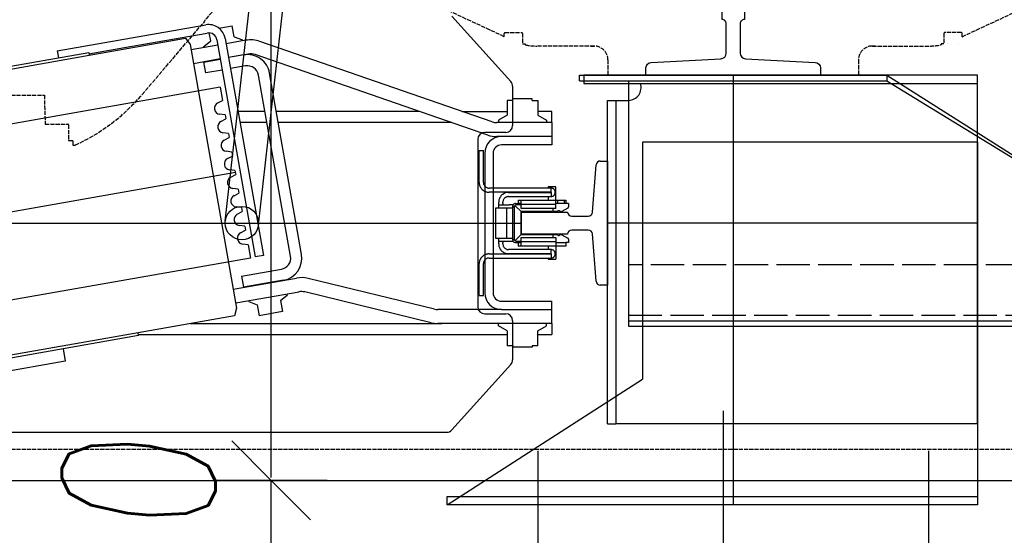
# Model space of a CAD drawing. Header units: millimetres. Extents: x 247761 to 294611, y 172579 to 236863.
# Tile 197 of 256: x 265219 to 265925, y 186491 to 186861. Entities that reach past the tile are written whole.
import ezdxf

# ---------------------------------------------------------------- set-up
doc = ezdxf.new("R2010")
doc.units = ezdxf.units.MM
doc.linetypes.add('ACAD_ISO02W100', pattern=[15, 12, -3])
for name, color, linetype in [('CONT_25', 1, 'Continuous'), ('DASH_25', 1, 'ACAD_ISO02W100'), ('KOTY 50', 7, 'Continuous'), ('NOVÁ TENKÁ', 240, 'Continuous'), ('ŽB', 3, 'Continuous')]:
    doc.layers.add(name, color=color, linetype=linetype)
doc.layers.add('PLOCHY_MISTNOSTI', color=180, linetype='Continuous', plot=False)
doc.styles.add('CS-ROMANS', font='romans.shx', dxfattribs={"width": 0.75, "oblique": 5})
doc.dimstyles.new('A_KÓTA_50', dxfattribs={"dimtxt": 110, "dimasz": 2, "dimexe": 100, "dimexo": 1500, "dimgap": 40, "dimtad": 1, "dimrnd": 1, "dimdsep": 46, "dimtxsty": 'CS-ROMANS', "dimblk": 'KOT_CARA20', "dimcen": 45, "dimse1": 1, "dimse2": 1, "dimclrd": 256, "dimclre": 256, "dimclrt": 256, "dimadec": 0, "dimazin": 0, "dimtfac": 1, "dimtix": 1, "dimtmove": 2, "dimatfit": 3, "dimldrblk": 'OBLIQUE', "dimfxl": 0, "dimtolj": 1, "dimarcsym": 0})

# ---------------------------------------------------------------- blocks, each defined once
blk = doc.blocks.new('KOT_CARA20')
for p, q in [((0, 20), (0, -20)), ((0, 0), (14.14, 14.14)), ((0, 0), (-14.14, -14.14))]:
    blk.add_line(p, q)
blk = doc.blocks.new('*D376')
at = {"layer": 'Defpoints', "color": 0, "ltscale": 5, "transparency": 16777216}
for p in [(265399.52, 186530.26), (265459.52, 186530.26), (265439.52, 186380.26)]:
    blk.add_point(p, dxfattribs=at)
at = {"layer": 'KOTY 50', "lineweight": -2, "ltscale": 5, "transparency": 16777216}
for p, q in [((265399.52, 186532.26), (265399.52, 186534.26)), ((265399.52, 186380.26), (265399.52, 186530.26)), ((265399.52, 186378.26), (265399.52, 186376.26))]:
    blk.add_line(p, q, dxfattribs=at)
at = {"layer": 'KOTY 50', "lineweight": -2, "ltscale": 5, "transparency": 16777216, "xscale": 2, "yscale": 2, "zscale": 2}
for p, rotation in [((265399.52, 186530.26), 270), ((265399.52, 186380.26), 90)]:
    blk.add_blockref('KOT_CARA20', p, dxfattribs=dict(at, rotation=rotation))
at = {"layer": 'KOTY 50', "ltscale": 5, "transparency": 16777216, "insert": (265304.52, 186455.26), "char_height": 110, "attachment_point": 5, "rotation": 90, "style": 'CS-ROMANS'}
blk.add_mtext('\\A1;150', dxfattribs=at)
blk = doc.blocks.new('_OBLIQUE')
at = {"color": 0, "linetype": 'ByBlock', "ltscale": 15}
blk.add_line((-0.5, -0.5), (0.5, 0.5), dxfattribs=at)
blk = doc.blocks.new('*D377')
at = {"layer": 'Defpoints', "color": 0, "ltscale": 5, "transparency": 16777216}
for p in [(265399.52, 188732.76), (265469.52, 188732.76), (265459.52, 186530.26)]:
    blk.add_point(p, dxfattribs=at)
at = {"layer": 'KOTY 50', "lineweight": -2, "ltscale": 5, "transparency": 16777216}
blk.add_line((265399.52, 186532.26), (265399.52, 188730.76), dxfattribs=at)
at = {"layer": 'KOTY 50', "lineweight": -2, "ltscale": 5, "transparency": 16777216, "xscale": 2, "yscale": 2, "zscale": 2}
for p, rotation in [((265399.52, 188732.76), 90), ((265399.52, 186530.26), 270)]:
    blk.add_blockref('KOT_CARA20', p, dxfattribs=dict(at, rotation=rotation))
at = {"layer": 'KOTY 50', "ltscale": 5, "transparency": 16777216, "insert": (265304.52, 187631.51), "char_height": 110, "attachment_point": 5, "rotation": 90, "style": 'CS-ROMANS'}
blk.add_mtext('\\A1;2202', dxfattribs=at)
blk = doc.blocks.new('MX20_Planview')
at = {"layer": 'DASH_25', "ltscale": 0.25}
for p, q in [((268, -543.5), (268, 543.5)), ((-27.63, 164), (-52.19, 216.67)), ((-30.54, 163.5), (-30.54, 151.5)), ((-27.63, 164), (-30.04, 164)), ((-22.54, 161.5), (-22.54, 161.5)), ((-30.04, 151), (-22.54, 151)), ((-22.54, 153.5), (-22.54, 153.5)), ((-22.54, 151), (-22.54, 149)), ((-22.54, 149), (-21.79, 149)), ((-20.94, 99.71), (-20.94, 140.78)), ((-20.94, 101.71), (-20.94, 99.71)), ((-10.94, 89.71), (0, 89.71)), ((0, -89.71), (0, 89.71)), ((-10.94, -89.71), (0, -89.71)), ((-20.94, -101.71), (-20.94, -99.71)), ((-20.94, -99.71), (-20.94, -140.78)), ((-30.54, -163.5), (-30.54, -151.5)), ((-30.04, -151), (-22.54, -151)), ((-22.54, -149), (-21.79, -149)), ((-22.54, -151), (-22.54, -149)), ((-27.63, -164), (-52.19, -216.67)), ((-27.63, -164), (-30.04, -164)), ((13.84, -423.43), (-37.67, -379.54)), ((50.02, -473.21), (50.02, -471.22)), ((35.02, -492.94), (35.02, -476.71)), ((35.52, -476.21), (47.02, -476.21)), ((47.02, -473.21), (50.02, -473.21)), ((47.02, -473.21), (47.02, -476.21)), ((14.25, -493.5), (35.02, -492.94)), ((14.25, -543.5), (14.25, -493.5))]:
    blk.add_line(p, q, dxfattribs=at)
for centre, radius, start, end in [((-30.04, 163.5), 0.5, 90, 180), ((-30.04, 151.5), 0.5, 180, 270), ((-60.94, 140.78), 40, 0, 11.85223), ((-10.94, 99.71), 10, 180, 270), ((-10.94, -99.71), 10, 90, 180), ((-60.94, -140.78), 40, 348.14777, 0), ((-30.04, -151.5), 0.5, 90, 180), ((-30.04, -163.5), 0.5, 180, 270), ((-15.94, -345.96), 40, 180, 237.10184), ((-77.38, -530.07), 140.33, 24.79239, 49.45797), ((35.52, -476.71), 0.5, 90, 180)]:
    blk.add_arc(centre, radius, start, end, dxfattribs=at)
blk = doc.blocks.new('10020_TravellingCableSupport_769652_0')
at = {"layer": 'CONT_25', "ltscale": 15}
for p, q in [((-4, 110), (-4, -110)), ((-4, 110), (0, 110)), ((0, 110), (0, -110)), ((-4, 75), (-180, 75)), ((-180, 75), (-180, -325)), ((-136, 75), (-176, 75)), ((-4, -110), (-136, -325)), ((0, -110), (-136, -325)), ((0, -110), (-4, -110))]:
    blk.add_line(p, q, dxfattribs=at)
at = {"layer": 'CONT_25', "ltscale": 2}
blk.add_line((-176, 75), (-176, -325), dxfattribs=at)
at = {"layer": 'DASH_25', "ltscale": 2}
for p, q in [((-172, 75), (-172, -685)), ((-136, -325), (-136, 75))]:
    blk.add_line(p, q, dxfattribs=at)
blk = doc.blocks.new('10020_Elevator_0')
at = {"layer": 'NOVÁ TENKÁ', "ltscale": 0.33}
for p, q in [((-993, 1902), (-993, 1082)), ((-956.78, 1286.67), (-1029.2, 1697.33))]:
    blk.add_line(p, q, dxfattribs=at)
at = {"layer": 'NOVÁ TENKÁ'}
for p, q in [((-1143, 1848.77), (-1143, 1135.23)), ((-895.48, 1297.48), (-967.89, 1708.14)), ((-1018.09, 1275.86), (-1090.5, 1686.52)), ((-914.37, 1627.72), (-872.7, 1391.36)), ((-912.4, 1628.06), (-870.73, 1391.71)), ((-1073.6, 1355.94), (-1115.27, 1592.29)), ((-1071.63, 1356.28), (-1113.3, 1592.64)), ((-1092.01, 1408.54), (-1114.59, 1536.56)), ((-869.62, 1414.24), (-874.55, 1413.37)), ((-869.62, 1414.24), (-850.87, 1307.88)), ((-1083.15, 1410.1), (-1092.01, 1408.54)), ((-870.73, 1391.71), (-872.7, 1391.36)), ((-872.7, 1391.36), (-860.54, 1322.42)), ((-871.71, 1391.54), (-866.5, 1361.99)), ((-866.5, 1361.99), (-856.78, 1306.84)), ((-1073.6, 1355.94), (-1071.63, 1356.28)), ((-1073, 1356.04), (-1073, 1092)), ((-1059.47, 1287.35), (-1071.63, 1356.28)), ((-860.54, 1322.42), (-865.03, 1319.09)), ((-1065, 1318.7), (-1065, 1138.64)), ((-865.03, 1319.09), (-1054.11, 1285.75)), ((-875.34, 1297.48), (-878.73, 1316.68)), ((-865.5, 1299.21), (-868.88, 1318.42)), ((-885.39, 1307.89), (-877.52, 1309.28)), ((-883.31, 1296.07), (-885.39, 1307.89)), ((-877.52, 1309.28), (-875.43, 1297.46)), ((-867.23, 1309.06), (-866.51, 1309.19)), ((-866.51, 1309.19), (-862.43, 1304.32)), ((-862.43, 1304.32), (-856.71, 1305.33)), ((-861.65, 1299.89), (-1017.24, 1272.45)), ((-906.87, 1299.32), (-905.04, 1295.79)), ((-875.62, 1298.5), (-875.53, 1298.51)), ((-853.26, 1298.4), (-851.6, 1288.97)), ((-860.6, 1293.98), (-1016.2, 1266.55)), ((-991.65, 1293.92), (-353.65, 1221.92)), ((-946.76, 1292.29), (-944.92, 1288.76)), ((-942.06, 1289.26), (-941.54, 1293.21)), ((-933.46, 1294.63), (-931.63, 1291.1)), ((-928.76, 1291.61), (-931.63, 1291.1)), ((-928.76, 1291.61), (-928.24, 1295.55)), ((-920.17, 1296.98), (-918.33, 1293.45)), ((-915.47, 1293.95), (-918.33, 1293.45)), ((-915.47, 1293.95), (-914.95, 1297.9)), ((-895.48, 1297.48), (-905.04, 1295.79)), ((-872.48, 1280.72), (-874.39, 1291.55)), ((-871.8, 1277.38), (-874.3, 1291.57)), ((-861.95, 1279.11), (-864.45, 1293.3)), ((-1054.11, 1285.75), (-1059.47, 1287.35)), ((-1050.26, 1286.43), (-1042.26, 1241.06)), ((-1040.42, 1288.17), (-1032.42, 1242.8)), ((-986.64, 1285.25), (-984.81, 1281.73)), ((-981.94, 1282.23), (-981.42, 1286.17)), ((-973.35, 1287.6), (-971.51, 1284.07)), ((-968.65, 1284.58), (-971.51, 1284.07)), ((-968.65, 1284.58), (-968.13, 1288.52)), ((-960.05, 1289.94), (-958.22, 1286.42)), ((-955.35, 1286.92), (-958.22, 1286.42)), ((-955.35, 1286.92), (-954.83, 1290.86)), ((-942.06, 1289.26), (-944.92, 1288.76)), ((-913, 1265.45), (-913, 1284.74)), ((-880.36, 1279.33), (-882.27, 1290.16)), ((-873.86, 1288.54), (-873.77, 1288.56)), ((-859.47, 1287.58), (-861.65, 1281.61)), ((-859.47, 1287.58), (-851.6, 1288.97)), ((-1049.34, 1276.95), (-1051.51, 1270.98)), ((-1049.34, 1276.95), (-1048.61, 1277.08)), ((-1031.15, 1282.19), (-1039.02, 1280.8)), ((-1033.99, 1252.24), (-1039.02, 1280.8)), ((-1031.15, 1282.19), (-1026.11, 1253.63)), ((-1008.53, 1277.54), (-1018.09, 1275.86)), ((-1008.53, 1277.54), (-1008.01, 1281.49)), ((-999.94, 1282.91), (-998.1, 1279.38)), ((-995.24, 1279.89), (-998.1, 1279.38)), ((-995.24, 1279.89), (-994.72, 1283.83)), ((-981.94, 1282.23), (-984.81, 1281.73)), ((-921, 1264.04), (-921, 1283.33)), ((-862.37, 1281.49), (-861.65, 1281.61)), ((-1051.51, 1270.98), (-1059.39, 1269.59)), ((-1037.21, 1270), (-1037.12, 1270.02)), ((-1016.2, 1266.55), (-1017.24, 1272.45)), ((-1016.84, 1247.14), (-886.85, 1270.06)), ((-994.35, 1270.08), (-356.35, 1198.08)), ((-929.9, 1105.87), (-872.2, 1272.37)), ((-1056.44, 1252.85), (-1059.39, 1269.59)), ((-920.45, 1102.59), (-862.75, 1269.09)), ((-1035.46, 1260.05), (-1035.37, 1260.07)), ((-1003, 1241.46), (-885.46, 1262.18)), ((-921, 1131.54), (-921, 1255.92)), ((-913, 1154.63), (-913, 1257.33)), ((-1048.56, 1254.24), (-1056.44, 1252.85)), ((-1048.56, 1254.24), (-1044.48, 1249.38)), ((-1044.48, 1249.38), (-1043.75, 1249.5)), ((-1064.43, 1146.33), (-1042.4, 1236.96)), ((-1054.72, 1143.97), (-1032.68, 1234.6)), ((-1015.45, 1239.26), (-1003, 1241.46)), ((-1065, 1060), (-1065, 1141.6)), ((-1065, 1060), (-1065, 1138.64)), ((-1055, 1096), (-1055, 1141.6)), ((-1195, 1135), (-1105, 995)), ((-1195, 755), (-1195, 1135)), ((-1141.34, 1131.51), (-1094.43, 1089.28)), ((-891.57, 1089.28), (-844.66, 1131.51)), ((-913, 1124.09), (-913, 1092)), ((-1058, 1108), (-1058, 1093)), ((-933, 1113), (-1053, 1113)), ((-993, 1108), (-1043, 1108)), ((-943, 1108), (-993, 1108)), ((-928, 1093), (-928, 1108)), ((-993, 1102), (-1043, 1102)), ((-943, 1102), (-993, 1102)), ((-1070.33, 1092), (-1066.72, 1098.25)), ((-1066.72, 1098.25), (-1065, 1098.25)), ((-1055, 1096), (-1055, 1060)), ((-1055, 1096), (-1055, 1060)), ((-1049, 1096), (-1049, 1060)), ((-937, 1060), (-937, 1096)), ((-931, 1096), (-931, 1099.32)), ((-931, 1060), (-931, 1096)), ((-931, 1060), (-931, 1096)), ((-921, 1060), (-921, 1099.32)), ((-919.28, 1098.25), (-921, 1098.25)), ((-915.67, 1092), (-919.28, 1098.25)), ((-1063, 1088), (-1091.08, 1088)), ((-1081, 1087.92), (-1082, 1087.92)), ((-1082, 1074.08), (-1082, 1087.92)), ((-1070.33, 1092), (-1081, 1092)), ((-1081, 1087.92), (-1081, 1092)), ((-894.92, 1088), (-923, 1088)), ((-905, 1092), (-915.67, 1092)), ((-905, 1087.92), (-905, 1092)), ((-905, 1087.92), (-904, 1087.92)), ((-904, 1074.08), (-904, 1087.92)), ((-1081, 1074.08), (-1082, 1074.08)), ((-1081, 1070), (-1081, 1074.08)), ((-905, 1074.08), (-904, 1074.08)), ((-905, 1074.08), (-905, 1070)), ((-1156.32, 1070), (-1233.68, 1070)), ((-1081, 1070), (-1070.33, 1070)), ((-1073, 1070), (-1073, 1060)), ((-1070.33, 1070), (-1066.72, 1063.75)), ((-915.67, 1070), (-919.28, 1063.75)), ((-905, 1070), (-915.67, 1070)), ((-913, 1060), (-913, 1070)), ((-1065, 1060), (-1073, 1060)), ((-1066.72, 1063.75), (-1065, 1063.75)), ((-1065, 1060), (-1049, 1060)), ((-921, 1060), (-937, 1060)), ((-919.28, 1063.75), (-921, 1063.75)), ((-921, 1060), (-913, 1060)), ((-887, 1037), (-893, 1037)), ((-893, 1037), (-893, 755)), ((-887, 755), (-887, 1037)), ((-1137, 1020), (-1137, 1014)), ((-1137, 1020), (-905, 1020)), ((-993, 755), (-993, 1020)), ((-905, 1020), (-905, 1014)), ((-1137, 755), (-1137, 1014)), ((-905, 1014), (-1137, 1014)), ((-905, 1014), (-905, 1005)), ((-935, 995), (-1105, 995)), ((-935, 755), (-935, 995)), ((-887, 930), (-1195, 930)), ((-1156.32, 790), (-1233.68, 790)), ((-935, 755), (-1195, 755)), ((-1137, 755), (-887, 755))]:
    blk.add_line(p, q, dxfattribs=at)
at = {"layer": 'NOVÁ TENKÁ', "linetype": 'Continuous', "ltscale": 15}
blk.add_line((-1195, 1135), (-1195, 1135), dxfattribs=at)
at = {"layer": 'NOVÁ TENKÁ', "ltscale": 3}
for p, q in [((-1000.94, 1048.6), (-1000.94, 1082)), ((-1000.94, 1082), (-985.06, 1082)), ((-985.06, 1082), (-985.06, 1048.6)), ((-1000.94, 1048.6), (-1000.94, 1048.6)), ((-998, 1033.78), (-998, 1045.6)), ((-988, 1045.6), (-988, 1033.78)), ((-985.06, 1048.6), (-985.06, 1048.6)), ((-1034.72, 1028.21), (-1000.77, 1030.79)), ((-985.22, 1030.79), (-951.27, 1028.21)), ((-1037.5, 1020), (-1037.5, 1025.22)), ((-948.5, 1025.22), (-948.5, 1020)), ((-948.5, 1020), (-1037.5, 1020))]:
    blk.add_line(p, q, dxfattribs=at)
at = {"layer": 'NOVÁ TENKÁ'}
for points in [[(-1195, 1135), (-1189, 1135), (-1189, 755)], [(-1045, 1111.99), (-1045, 1108.99)], [(-1045, 1111.99), (-1022.07, 1111.99)], [(-1045, 1108.99), (-1022.07, 1108.99)], [(-1015.1, 1104.93), (-1015.1, 1105.38), (-1015.1, 1105.73), (-1015.18, 1106.08), (-1015.27, 1106.35), (-1015.27, 1106.7), (-1015.45, 1107.05), (-1015.54, 1107.4), (-1015.63, 1107.67), (-1015.8, 1108.02), (-1015.98, 1108.29), (-1016.07, 1108.64), (-1016.33, 1108.9), (-1016.51, 1109.17), (-1016.68, 1109.43), (-1016.95, 1109.7), (-1017.13, 1109.96), (-1017.39, 1110.14), (-1017.65, 1110.4), (-1017.92, 1110.58), (-1018.18, 1110.76), (-1018.45, 1110.93), (-1018.8, 1111.11), (-1019.07, 1111.29), (-1019.33, 1111.46), (-1019.68, 1111.55), (-1020.04, 1111.64), (-1020.39, 1111.73), (-1020.65, 1111.82), (-1021.01, 1111.9), (-1021.36, 1111.9), (-1021.71, 1111.99), (-1022.07, 1111.99)], [(-1018.1, 1104.93), (-1018.1, 1105.38), (-1018.18, 1105.82), (-1018.27, 1106.17), (-1018.45, 1106.52), (-1018.54, 1106.88), (-1018.8, 1107.23), (-1018.98, 1107.49), (-1019.24, 1107.85), (-1019.6, 1108.02), (-1019.86, 1108.29), (-1020.21, 1108.46), (-1020.57, 1108.64), (-1020.92, 1108.82), (-1021.27, 1108.9), (-1021.71, 1108.99), (-1022.07, 1108.99)], [(-963.85, 1111.99), (-964.29, 1111.99), (-964.64, 1111.9), (-964.99, 1111.9), (-965.26, 1111.82), (-965.61, 1111.73), (-965.96, 1111.64), (-966.32, 1111.55), (-966.58, 1111.46), (-966.93, 1111.29), (-967.2, 1111.11), (-967.55, 1110.93), (-967.82, 1110.76), (-968.08, 1110.58), (-968.35, 1110.4), (-968.61, 1110.14), (-968.87, 1109.96), (-969.05, 1109.7), (-969.32, 1109.43), (-969.49, 1109.17), (-969.67, 1108.9), (-969.84, 1108.64), (-970.02, 1108.29), (-970.2, 1108.02), (-970.37, 1107.67), (-970.46, 1107.4), (-970.55, 1107.05), (-970.64, 1106.7), (-970.73, 1106.35), (-970.82, 1106.08), (-970.82, 1105.73), (-970.9, 1105.38), (-970.9, 1104.93)], [(-963.85, 1108.99), (-964.29, 1108.99), (-964.73, 1108.9), (-965.08, 1108.82), (-965.43, 1108.64), (-965.79, 1108.46), (-966.14, 1108.29), (-966.4, 1108.02), (-966.76, 1107.85), (-966.93, 1107.49), (-967.2, 1107.23), (-967.37, 1106.88), (-967.55, 1106.52), (-967.73, 1106.17), (-967.82, 1105.82), (-967.9, 1105.38), (-967.9, 1104.93)], [(-963.85, 1111.99), (-941, 1111.99)], [(-963.85, 1108.99), (-941, 1108.99)], [(-941, 1111.99), (-941, 1108.99)], [(-1018.1, 1104.93), (-1018.1, 1060.48)], [(-1015.1, 1104.93), (-1015.1, 1060.48)], [(-970.9, 1060.48), (-970.9, 1104.93)], [(-967.9, 1060.48), (-967.9, 1104.93)], [(-1007.95, 1097.97), (-1008.39, 1097.97), (-1008.75, 1097.97), (-1009.1, 1097.88), (-1009.36, 1097.79), (-1009.72, 1097.79), (-1010.07, 1097.7), (-1010.42, 1097.53), (-1010.69, 1097.44), (-1011.04, 1097.26), (-1011.3, 1097.17), (-1011.66, 1097), (-1011.92, 1096.82), (-1012.19, 1096.55), (-1012.45, 1096.38), (-1012.72, 1096.11), (-1012.98, 1095.94), (-1013.16, 1095.67), (-1013.42, 1095.41), (-1013.6, 1095.14), (-1013.77, 1094.88), (-1013.95, 1094.61), (-1014.13, 1094.35), (-1014.3, 1094), (-1014.48, 1093.73), (-1014.57, 1093.38), (-1014.66, 1093.03), (-1014.74, 1092.76), (-1014.83, 1092.41), (-1014.92, 1092.06), (-1014.92, 1091.7), (-1015.01, 1091.35), (-1015.01, 1091)], [(-1007.95, 1094.97), (-1008.39, 1094.97), (-1008.83, 1094.88), (-1009.19, 1094.79), (-1009.54, 1094.7), (-1009.89, 1094.53), (-1010.25, 1094.26), (-1010.51, 1094.08), (-1010.86, 1093.82), (-1011.04, 1093.56), (-1011.3, 1093.2), (-1011.48, 1092.85), (-1011.66, 1092.5), (-1011.83, 1092.14), (-1011.92, 1091.79), (-1012.01, 1091.35), (-1012.01, 1091)], [(-1007.95, 1097.97), (-1006.98, 1097.97)], [(-1007.95, 1094.97), (-1006.98, 1094.97)], [(-1006.98, 1097.97), (-1006.01, 1097.97)], [(-1006.01, 1094.97), (-1006.98, 1094.97)], [(-1006.01, 1097.97), (-1006.01, 1090.47)], [(-1006.01, 1097.97), (-1003.98, 1097.97)], [(-1003.98, 1088), (-1003.98, 1099.99)], [(-1003.98, 1099.99), (-982.02, 1099.99)], [(-982.02, 1099.99), (-982.02, 1088)], [(-982.02, 1097.97), (-979.99, 1097.97)], [(-979.99, 1097.97), (-979.99, 1090.47)], [(-979.99, 1097.97), (-979.02, 1097.97)], [(-979.02, 1094.97), (-979.99, 1094.97)], [(-979.02, 1097.97), (-977.96, 1097.97)], [(-979.02, 1094.97), (-977.96, 1094.97)], [(-970.99, 1091), (-970.99, 1091.35), (-970.99, 1091.7), (-971.08, 1092.06), (-971.17, 1092.41), (-971.17, 1092.76), (-971.34, 1093.03), (-971.43, 1093.38), (-971.52, 1093.73), (-971.7, 1094), (-971.87, 1094.35), (-971.96, 1094.61), (-972.23, 1094.88), (-972.4, 1095.14), (-972.58, 1095.41), (-972.84, 1095.67), (-973.02, 1095.94), (-973.28, 1096.11), (-973.55, 1096.38), (-973.81, 1096.55), (-974.08, 1096.82), (-974.34, 1097), (-974.7, 1097.17), (-974.96, 1097.26), (-975.23, 1097.44), (-975.58, 1097.53), (-975.93, 1097.7), (-976.28, 1097.79), (-976.55, 1097.79), (-976.9, 1097.88), (-977.25, 1097.97), (-977.61, 1097.97), (-977.96, 1097.97)], [(-973.99, 1091), (-973.99, 1091.35), (-974.08, 1091.79), (-974.17, 1092.14), (-974.34, 1092.5), (-974.43, 1092.85), (-974.7, 1093.2), (-974.87, 1093.56), (-975.14, 1093.82), (-975.4, 1094.08), (-975.75, 1094.26), (-976.11, 1094.53), (-976.46, 1094.7), (-976.81, 1094.79), (-977.17, 1094.88), (-977.61, 1094.97), (-977.96, 1094.97)], [(-1015.01, 1060.48), (-1015.01, 1091)], [(-1012.01, 1060.48), (-1012.01, 1091)], [(-1003.98, 1088), (-1006.98, 1083.94)], [(-1004.95, 1088), (-1005.39, 1087.91), (-1005.75, 1087.82), (-1006.1, 1087.65), (-1006.45, 1087.38), (-1006.63, 1087.12), (-1006.8, 1086.76), (-1006.98, 1086.41), (-1006.98, 1085.97)], [(-1006.01, 1090.38), (-1006.01, 1087.73)], [(-1003.98, 1088), (-1004.95, 1088)], [(-981.22, 1086.94), (-1004.78, 1086.94)], [(-982.02, 1092.5), (-1003.98, 1092.5)], [(-982.02, 1088), (-1003.98, 1088)], [(-980.96, 1088), (-982.02, 1088)], [(-979.02, 1083.94), (-982.02, 1088)], [(-979.02, 1085.97), (-979.02, 1086.41), (-979.11, 1086.76), (-979.37, 1087.12), (-979.55, 1087.38), (-979.9, 1087.65), (-980.25, 1087.82), (-980.61, 1087.91), (-980.96, 1088)], [(-979.99, 1087.73), (-979.99, 1090.38)], [(-973.99, 1091), (-973.99, 1060.48)], [(-970.99, 1091), (-970.99, 1060.48)], [(-1009.54, 1082), (-1009.54, 1083.94)], [(-1006.98, 1083.94), (-1009.54, 1083.94)], [(-1009.54, 1056.95), (-1009.54, 1082)], [(-1009.54, 1082), (-1003.45, 1082)], [(-1006.98, 1085.97), (-1006.98, 1083.94)], [(-1006.98, 1083.94), (-1006.98, 1082)], [(-1006.36, 1056.95), (-1006.36, 1082)], [(-1006.28, 1082), (-1006.28, 1085)], [(-1001.25, 1082), (-1005.39, 1086.15)], [(-1003.45, 1082), (-1003.45, 1056.95)], [(-1001.25, 1082), (-1001.25, 1056.42)], [(-984.75, 1082), (-1001.25, 1082)], [(-980.61, 1086.15), (-984.75, 1082)], [(-984.75, 1056.42), (-984.75, 1082)], [(-982.46, 1082), (-976.46, 1082)], [(-982.46, 1056.95), (-982.46, 1082)], [(-979.72, 1085), (-979.72, 1082)], [(-979.55, 1082), (-979.55, 1056.95)], [(-979.02, 1085.97), (-979.02, 1083.94)], [(-976.46, 1083.94), (-979.02, 1083.94)], [(-979.02, 1082), (-979.02, 1083.94)], [(-976.46, 1083.94), (-976.46, 1082)], [(-976.46, 1082), (-976.46, 1056.95)], [(-1018.98, 1062.51), (-1018.98, 1056.95)], [(-1018.1, 1062.51), (-1018.98, 1062.51)], [(-1015.1, 1060.48), (-1018.1, 1060.48)], [(-1018.1, 1060.48), (-1018.1, 1060.21), (-1018.01, 1059.95), (-1017.92, 1059.59), (-1017.83, 1059.33), (-1017.74, 1059.07), (-1017.57, 1058.8), (-1017.39, 1058.54), (-1017.21, 1058.36), (-1016.95, 1058.18), (-1016.77, 1058.01), (-1016.51, 1057.83), (-1016.24, 1057.74), (-1015.98, 1057.57), (-1015.63, 1057.57), (-1015.36, 1057.48), (-1015.01, 1057.48)], [(-1015.01, 1062.51), (-1015.1, 1062.51)], [(-1015.1, 1060.48), (-1015.01, 1060.48)], [(-1015.01, 1060.48), (-1012.01, 1060.48)], [(-1015.01, 1057.48), (-1014.74, 1057.48), (-1014.39, 1057.57), (-1014.13, 1057.57), (-1013.86, 1057.74), (-1013.6, 1057.83), (-1013.33, 1058.01), (-1013.07, 1058.18), (-1012.89, 1058.36), (-1012.72, 1058.54), (-1012.54, 1058.8), (-1012.36, 1059.07), (-1012.27, 1059.33), (-1012.1, 1059.59), (-1012.1, 1059.95), (-1012.01, 1060.21), (-1012.01, 1060.48)], [(-1015.01, 1060.48), (-1015.01, 1060.48)], [(-1009.54, 1062.51), (-1012.01, 1062.51)], [(-1003.45, 1058.98), (-1001.25, 1058.98)], [(-984.75, 1058.98), (-982.46, 1058.98)], [(-973.99, 1062.51), (-976.46, 1062.51)], [(-970.99, 1060.48), (-973.99, 1060.48)], [(-973.99, 1060.48), (-973.99, 1060.21), (-973.9, 1059.95), (-973.81, 1059.59), (-973.73, 1059.33), (-973.64, 1059.07), (-973.46, 1058.8), (-973.28, 1058.54), (-973.11, 1058.36), (-972.84, 1058.18), (-972.67, 1058.01), (-972.4, 1057.83), (-972.14, 1057.74), (-971.87, 1057.57), (-971.52, 1057.57), (-971.26, 1057.48), (-970.9, 1057.48)], [(-970.9, 1062.51), (-970.99, 1062.51)], [(-970.99, 1060.48), (-970.9, 1060.48)], [(-970.9, 1060.48), (-967.9, 1060.48)], [(-970.9, 1057.48), (-970.64, 1057.48), (-970.29, 1057.57), (-970.02, 1057.57), (-969.76, 1057.74), (-969.49, 1057.83), (-969.23, 1058.01), (-968.96, 1058.18), (-968.79, 1058.36), (-968.61, 1058.54), (-968.43, 1058.8), (-968.26, 1059.07), (-968.17, 1059.33), (-967.99, 1059.59), (-967.99, 1059.95), (-967.9, 1060.21), (-967.9, 1060.48)], [(-970.9, 1060.48), (-970.9, 1060.48)], [(-967.02, 1062.51), (-967.9, 1062.51)], [(-967.02, 1056.95), (-967.02, 1062.51)], [(-1003.45, 1056.95), (-1018.98, 1056.95)], [(-1009.54, 1049.98), (-1009.54, 1056.95)], [(-1006.98, 1056.95), (-1006.98, 1049.98)], [(-1001.34, 1052.71), (-1003.72, 1048.48)], [(-1001.69, 1055.63), (-1001.87, 1055.27), (-1001.95, 1055.01)], [(-1001.95, 1055.01), (-1001.87, 1054.65), (-1001.69, 1054.39)], [(-1001.69, 1055.63), (-1001.51, 1055.71), (-1001.34, 1055.98), (-1001.25, 1056.15), (-1001.25, 1056.42)], [(-1001.25, 1053.51), (-1001.25, 1053.77), (-1001.34, 1054.04), (-1001.51, 1054.21), (-1001.69, 1054.39)], [(-1001.34, 1052.71), (-1001.25, 1052.98), (-1001.25, 1053.24)], [(-1001.25, 1053.51), (-1001.25, 1053.24)], [(-984.75, 1056.42), (-984.75, 1056.15), (-984.66, 1055.98), (-984.49, 1055.71), (-984.31, 1055.63)], [(-984.31, 1054.39), (-984.49, 1054.21), (-984.66, 1054.04), (-984.75, 1053.77), (-984.75, 1053.51)], [(-984.75, 1053.24), (-984.75, 1053.51)], [(-984.75, 1053.24), (-984.75, 1052.98), (-984.58, 1052.71)], [(-982.28, 1048.48), (-984.58, 1052.71)], [(-984.31, 1055.63), (-984.05, 1055.27), (-983.96, 1055.01)], [(-983.96, 1055.01), (-984.05, 1054.65), (-984.31, 1054.39)], [(-982.46, 1056.95), (-967.02, 1056.95)], [(-979.02, 1049.98), (-979.02, 1056.95)], [(-976.46, 1055.89), (-979.02, 1055.89)], [(-976.46, 1056.95), (-976.46, 1049.98)], [(-1006.98, 1049.98), (-1009.54, 1049.98)], [(-1006.98, 1047.95), (-1006.98, 1049.98)], [(-1004.6, 1047.95), (-1006.98, 1047.95)], [(-1004.6, 1047.95), (-1004.34, 1048.04), (-1004.07, 1048.13), (-1003.89, 1048.3), (-1003.72, 1048.48)], [(-982.28, 1048.48), (-982.11, 1048.3), (-981.93, 1048.13), (-981.66, 1048.04), (-981.4, 1047.95)], [(-979.02, 1047.95), (-981.4, 1047.95)], [(-976.46, 1051.04), (-979.02, 1051.04)], [(-976.46, 1049.98), (-979.02, 1049.98)], [(-979.02, 1047.95), (-979.02, 1049.98)]]:
    blk.add_lwpolyline(points, dxfattribs=at)
at = {"layer": 'NOVÁ TENKÁ', "ltscale": 3}
blk.add_lwpolyline([(-805, 922), (-847, 922), (-847, 922, 0.414214), (-850, 925), (-871.2, 925, 0.399027), (-875.2, 921.21), (-877.8, 871.29, -0.399027), (-881.8, 867.5), (-887, 867.5), (-887, 992.5), (-881.8, 992.5, -0.399027), (-877.8, 988.71), (-875.2, 938.79, 0.399027), (-871.2, 935), (-850, 935, 0.414214), (-847, 938), (-847, 938), (-805, 938)], format="xyb", close=True, dxfattribs=at)
at = {"layer": 'NOVÁ TENKÁ'}
blk.add_circle((-993, 1282), 12, dxfattribs=at)
for centre, radius, start, end in [((-862.69, 1305.8), 6, 280, 10), ((-862.69, 1305.8), 12, 280, 10), ((-923.98, 1294.99), 4.3, 27.5, 172.5), ((-910.69, 1297.33), 4.3, 27.5, 172.5), ((-963.87, 1287.96), 4.3, 27.5, 172.5), ((-950.57, 1290.3), 4.3, 27.5, 172.5), ((-937.28, 1292.65), 4.3, 27.5, 172.5), ((-1003.75, 1280.92), 4.3, 27.5, 172.5), ((-990.46, 1283.27), 4.3, 27.5, 172.5), ((-977.16, 1285.61), 4.3, 27.5, 172.5), ((-888.24, 1277.94), 8, 280, 10), ((-888.24, 1277.94), 16, 280, 10), ((-881.65, 1275.64), 10, 340.88717, 10), ((-881.65, 1275.64), 20, 340.88717, 10), ((-1018.23, 1255.02), 16, 190, 280), ((-1018.23, 1255.02), 8, 190, 280), ((-1052.11, 1239.33), 20, 346.33331, 10), ((-1052.11, 1239.33), 10, 346.33331, 10), ((-1045, 1141.6), 20, 166.33331, 180), ((-1045, 1141.6), 10, 166.33331, 180), ((-1138, 1135.23), 5, 180, 228.01279), ((-1053, 1108), 5, 90, 180), ((-1043, 1096), 12, 90, 180), ((-943, 1096), 12, 0, 90), ((-933, 1108), 5, 0, 90), ((-1043, 1096), 6, 90, 180), ((-943, 1096), 6, 0, 90), ((-911, 1099.32), 20, 160.88717, 180), ((-911, 1099.32), 10, 160.88717, 180), ((-1091.08, 1093), 5, 228.01279, 270), ((-1063, 1093), 5, 270, 0), ((-923, 1093), 5, 180, 270), ((-894.92, 1093), 5, 270, 311.98721), ((-896, 1005), 9, 180, 289.47122)]:
    blk.add_arc(centre, radius, start, end, dxfattribs=at)
at = {"layer": 'NOVÁ TENKÁ', "ltscale": 3}
for centre, start, end in [((-1001, 1045.6), 359.99999, 88.85401), ((-985, 1045.6), 91.14599, 179.99999), ((-1001, 1033.78), 274.34323, 359.99999), ((-985, 1033.78), 179.99999, 265.65677), ((-1034.5, 1025.22), 94.34323, 179.99999), ((-951.5, 1025.22), 359.99998, 85.65677)]:
    blk.add_arc(centre, 3, start, end, dxfattribs=at)
at = {"layer": 'NOVÁ TENKÁ'}
blk.add_point((-887, 930), dxfattribs=at)
at = {"layer": 'NOVÁ TENKÁ', "rotation": 180}
blk.add_blockref('MX20_Planview', (-887, 930), dxfattribs=at)
at = {"layer": 'NOVÁ TENKÁ'}
blk.add_blockref('10020_TravellingCableSupport_769652_0', (-887, 930), dxfattribs=at)
blk = doc.blocks.new('ev výtah')
at = {"layer": 'NOVÁ TENKÁ'}
blk.add_line((28290.44, 12029.41), (31540.44, 12029.41), dxfattribs=at)

msp = doc.modelspace()

# ---------------------------------------------------------------- linework, layer by layer
at = {"layer": 'PLOCHY_MISTNOSTI', "ltscale": 5}
msp.add_lwpolyline([(264560.517, 186530.259), (266660.517, 186530.259), (266660.517, 191055.259), (264560.517, 191055.259)], close=True, dxfattribs=at)
at = {"layer": 'ŽB'}
msp.add_line((264560.517, 186530.259), (266660.517, 186530.259), dxfattribs=at)

# ---------------------------------------------------------------- block references
at = {"rotation": 90}
msp.add_blockref('10020_Elevator_0', (266660.517, 187707.759), dxfattribs=at)
at = {"layer": 'NOVÁ TENKÁ', "rotation": 90}
msp.add_blockref('ev výtah', (277752.924, 155039.82), dxfattribs=at)

# ---------------------------------------------------------------- dimensions: what is measured, and where the dimension line sits
at = {"layer": 'KOTY 50', "ltscale": 5}
for base, p1, p2, picture, middle in [((265399.519, 188732.759), (265459.519, 186530.259), (265469.519, 188732.759), '*D377', (265304.519, 187631.509)), ((265399.519, 186530.259), (265439.519, 186380.259), (265459.519, 186530.259), '*D376', (265304.519, 186455.259))]:
    dim = msp.add_linear_dim(base=base, p1=p1, p2=p2, angle=90, dimstyle='A_KÓTA_50', dxfattribs=at)
    dim.commit()
    dim.dimension.update_dxf_attribs({"geometry": picture, "text_midpoint": middle})

doc.saveas('drawing.dxf')
